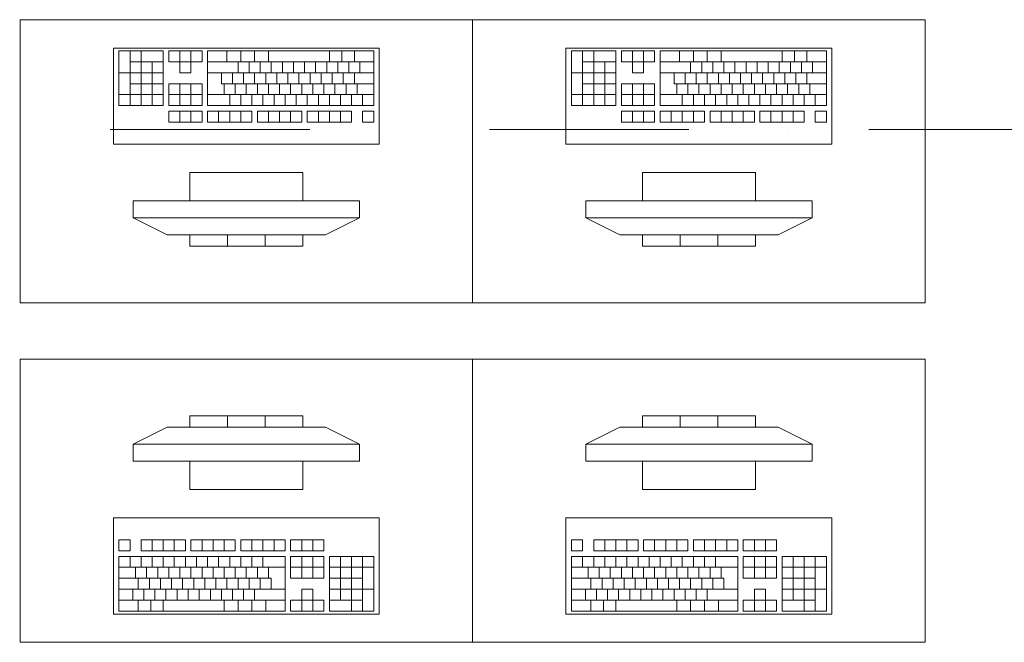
# Model space of a CAD drawing. Header units: millimetres. Extents: x -34676 to 172266, y 39940 to 476087.
# Tile 100 of 256: x 25321 to 27061, y 285856 to 286956. Entities that reach past the tile are written whole.
import ezdxf

# ---------------------------------------------------------------- set-up
doc = ezdxf.new("R2010")
doc.units = ezdxf.units.MM
doc.header["$MEASUREMENT"] = 0
doc.linetypes.add('Kropki i Kreski', pattern=[6.702778, 3.527778, -1.763889, 0, -1.411111])
for name, color, linetype in [('#podkład', 252, 'Continuous'), ('2D - Ogólne', 7, 'Continuous'), ('Wnętrze - Umeblowanie', 7, 'Continuous')]:
    doc.layers.add(name, color=color, linetype=linetype)

# ---------------------------------------------------------------- blocks, each defined once
blk = doc.blocks.new('UHYGFFFF')
at = {"layer": '2D - Ogólne', "color": 252, "linetype": 'Kropki i Kreski', "lineweight": 15, "ltscale": 100}
blk.add_line((23078.7, 392901.8), (27860.2, 392901.8), dxfattribs=at)
at = {"layer": 'Wnętrze - Umeblowanie', "color": 252, "linetype": 'Continuous', "lineweight": 13, "ltscale": 100}
for p, q in [((25183.7, 393041), (25105.4, 393041)), ((25105.4, 393041), (25105.4, 392944)), ((25125, 393041), (25125, 392944)), ((25144.6, 393041), (25144.6, 392944)), ((25183.7, 392944), (25183.7, 393041)), ((25252.3, 393041), (25193.5, 393041)), ((25193.5, 393041), (25193.5, 393021.6)), ((25213.1, 393041), (25213.1, 393021.6)), ((25232.7, 393041), (25232.7, 393021.6)), ((25252.3, 393021.6), (25252.3, 393041)), ((25555.8, 393041), (25262.1, 393041)), ((25262.1, 393041), (25262.1, 392944)), ((25296.3, 393041), (25296.3, 393021.6)), ((25320.8, 393041), (25320.8, 393021.6)), ((25345.3, 393041), (25345.3, 393021.6)), ((25369.8, 393041), (25369.8, 393021.6)), ((25477.5, 393041), (25477.5, 393021.6)), ((25499.5, 393041), (25499.5, 393021.6)), ((25521.5, 393041), (25521.5, 393021.6)), ((25555.8, 392944), (25555.8, 393041)), ((25983.7, 393041), (25905.4, 393041)), ((25905.4, 393041), (25905.4, 392944)), ((25925, 393041), (25925, 392944)), ((25944.6, 393041), (25944.6, 392944)), ((25983.7, 392944), (25983.7, 393041)), ((26052.3, 393041), (25993.5, 393041)), ((25993.5, 393041), (25993.5, 393021.6)), ((26013.1, 393041), (26013.1, 393021.6)), ((26032.7, 393041), (26032.7, 393021.6)), ((26052.3, 393021.6), (26052.3, 393041)), ((26355.8, 393041), (26062.1, 393041)), ((26062.1, 393041), (26062.1, 392944)), ((26096.3, 393041), (26096.3, 393021.6)), ((26120.8, 393041), (26120.8, 393021.6)), ((26145.3, 393041), (26145.3, 393021.6)), ((26169.8, 393041), (26169.8, 393021.6)), ((26277.5, 393041), (26277.5, 393021.6)), ((26299.5, 393041), (26299.5, 393021.6)), ((26321.5, 393041), (26321.5, 393021.6)), ((26355.8, 392944), (26355.8, 393041)), ((25183.7, 393021.6), (25125, 393021.6)), ((25164.1, 393021.6), (25164.1, 392944)), ((25193.5, 393021.6), (25213.1, 393021.6)), ((25213.1, 393021.6), (25213.1, 393002.2)), ((25232.7, 393021.6), (25213.1, 393021.6)), ((25232.7, 393002.2), (25232.7, 393021.6)), ((25232.7, 393021.6), (25252.3, 393021.6)), ((25555.8, 393021.6), (25262.1, 393021.6)), ((25315.9, 393021.6), (25315.9, 393002.2)), ((25335.5, 393021.6), (25335.5, 393002.2)), ((25355.1, 393021.6), (25355.1, 393002.2)), ((25374.7, 393021.6), (25374.7, 393002.2)), ((25394.3, 393021.6), (25394.3, 393002.2)), ((25413.8, 393021.6), (25413.8, 393002.2)), ((25433.4, 393021.6), (25433.4, 393002.2)), ((25453, 393021.6), (25453, 393002.2)), ((25472.6, 393021.6), (25472.6, 393002.2)), ((25492.2, 393021.6), (25492.2, 393002.2)), ((25511.8, 393021.6), (25511.8, 393002.2)), ((25531.3, 393021.6), (25531.3, 393002.2)), ((25983.7, 393021.6), (25925, 393021.6)), ((25964.1, 393021.6), (25964.1, 392944)), ((25993.5, 393021.6), (26013.1, 393021.6)), ((26013.1, 393021.6), (26013.1, 393002.2)), ((26032.7, 393021.6), (26013.1, 393021.6)), ((26032.7, 393002.2), (26032.7, 393021.6)), ((26032.7, 393021.6), (26052.3, 393021.6)), ((26355.8, 393021.6), (26062.1, 393021.6)), ((26115.9, 393021.6), (26115.9, 393002.2)), ((26135.5, 393021.6), (26135.5, 393002.2)), ((26155.1, 393021.6), (26155.1, 393002.2)), ((26174.7, 393021.6), (26174.7, 393002.2)), ((26194.3, 393021.6), (26194.3, 393002.2)), ((26213.8, 393021.6), (26213.8, 393002.2)), ((26233.4, 393021.6), (26233.4, 393002.2)), ((26253, 393021.6), (26253, 393002.2)), ((26272.6, 393021.6), (26272.6, 393002.2)), ((26292.2, 393021.6), (26292.2, 393002.2)), ((26311.8, 393021.6), (26311.8, 393002.2)), ((26331.3, 393021.6), (26331.3, 393002.2)), ((25183.7, 393002.2), (25105.4, 393002.2)), ((25213.1, 393002.2), (25232.7, 393002.2)), ((25555.8, 393002.2), (25262.1, 393002.2)), ((25286.5, 393002.2), (25286.5, 392982.8)), ((25306.1, 393002.2), (25306.1, 392982.8)), ((25325.7, 393002.2), (25325.7, 392982.8)), ((25345.3, 393002.2), (25345.3, 392982.8)), ((25364.9, 393002.2), (25364.9, 392982.8)), ((25384.5, 393002.2), (25384.5, 392982.8)), ((25404, 393002.2), (25404, 392982.8)), ((25423.6, 393002.2), (25423.6, 392982.8)), ((25443.2, 393002.2), (25443.2, 392982.8)), ((25462.8, 393002.2), (25462.8, 392982.8)), ((25482.4, 393002.2), (25482.4, 392982.8)), ((25502, 393002.2), (25502, 392982.8)), ((25521.5, 393002.2), (25521.5, 392982.8)), ((25983.7, 393002.2), (25905.4, 393002.2)), ((26013.1, 393002.2), (26032.7, 393002.2)), ((26355.8, 393002.2), (26062.1, 393002.2)), ((26086.5, 393002.2), (26086.5, 392982.8)), ((26106.1, 393002.2), (26106.1, 392982.8)), ((26125.7, 393002.2), (26125.7, 392982.8)), ((26145.3, 393002.2), (26145.3, 392982.8)), ((26164.9, 393002.2), (26164.9, 392982.8)), ((26184.5, 393002.2), (26184.5, 392982.8)), ((26204, 393002.2), (26204, 392982.8)), ((26223.6, 393002.2), (26223.6, 392982.8)), ((26243.2, 393002.2), (26243.2, 392982.8)), ((26262.8, 393002.2), (26262.8, 392982.8)), ((26282.4, 393002.2), (26282.4, 392982.8)), ((26302, 393002.2), (26302, 392982.8)), ((26321.5, 393002.2), (26321.5, 392982.8)), ((25183.7, 392982.8), (25125, 392982.8)), ((25252.3, 392982.8), (25193.5, 392982.8)), ((25193.5, 392982.8), (25193.5, 392944)), ((25213.1, 392982.8), (25213.1, 392944)), ((25232.7, 392982.8), (25232.7, 392944)), ((25252.3, 392944), (25252.3, 392982.8)), ((25555.8, 392982.8), (25286.5, 392982.8)), ((25291.4, 392982.8), (25291.4, 392963.4)), ((25311, 392982.8), (25311, 392963.4)), ((25330.6, 392982.8), (25330.6, 392963.4)), ((25350.2, 392982.8), (25350.2, 392963.4)), ((25369.8, 392982.8), (25369.8, 392963.4)), ((25389.4, 392982.8), (25389.4, 392963.4)), ((25408.9, 392982.8), (25408.9, 392963.4)), ((25428.5, 392982.8), (25428.5, 392963.4)), ((25448.1, 392982.8), (25448.1, 392963.4)), ((25467.7, 392982.8), (25467.7, 392963.4)), ((25487.3, 392982.8), (25487.3, 392963.4)), ((25506.9, 392982.8), (25506.9, 392963.4)), ((25526.4, 392982.8), (25526.4, 392963.4)), ((25983.7, 392982.8), (25925, 392982.8)), ((26052.3, 392982.8), (25993.5, 392982.8)), ((25993.5, 392982.8), (25993.5, 392944)), ((26013.1, 392982.8), (26013.1, 392944)), ((26032.7, 392982.8), (26032.7, 392944)), ((26052.3, 392944), (26052.3, 392982.8)), ((26355.8, 392982.8), (26086.5, 392982.8)), ((26091.4, 392982.8), (26091.4, 392963.4)), ((26111, 392982.8), (26111, 392963.4)), ((26130.6, 392982.8), (26130.6, 392963.4)), ((26150.2, 392982.8), (26150.2, 392963.4)), ((26169.8, 392982.8), (26169.8, 392963.4)), ((26189.4, 392982.8), (26189.4, 392963.4)), ((26208.9, 392982.8), (26208.9, 392963.4)), ((26228.5, 392982.8), (26228.5, 392963.4)), ((26248.1, 392982.8), (26248.1, 392963.4)), ((26267.7, 392982.8), (26267.7, 392963.4)), ((26287.3, 392982.8), (26287.3, 392963.4)), ((26306.9, 392982.8), (26306.9, 392963.4)), ((26326.4, 392982.8), (26326.4, 392963.4)), ((25183.7, 392963.4), (25105.4, 392963.4)), ((25252.3, 392963.4), (25193.5, 392963.4)), ((25555.8, 392963.4), (25262.1, 392963.4)), ((25301.2, 392963.4), (25301.2, 392944)), ((25320.8, 392963.4), (25320.8, 392944)), ((25340.4, 392963.4), (25340.4, 392944)), ((25360, 392963.4), (25360, 392944)), ((25379.6, 392963.4), (25379.6, 392944)), ((25399.1, 392963.4), (25399.1, 392944)), ((25418.7, 392963.4), (25418.7, 392944)), ((25438.3, 392963.4), (25438.3, 392944)), ((25457.9, 392963.4), (25457.9, 392944)), ((25477.5, 392963.4), (25477.5, 392944)), ((25497.1, 392963.4), (25497.1, 392944)), ((25516.6, 392963.4), (25516.6, 392944)), ((25536.2, 392963.4), (25536.2, 392944)), ((25983.7, 392963.4), (25905.4, 392963.4)), ((26052.3, 392963.4), (25993.5, 392963.4)), ((26355.8, 392963.4), (26062.1, 392963.4)), ((26101.2, 392963.4), (26101.2, 392944)), ((26120.8, 392963.4), (26120.8, 392944)), ((26140.4, 392963.4), (26140.4, 392944)), ((26160, 392963.4), (26160, 392944)), ((26179.6, 392963.4), (26179.6, 392944)), ((26199.1, 392963.4), (26199.1, 392944)), ((26218.7, 392963.4), (26218.7, 392944)), ((26238.3, 392963.4), (26238.3, 392944)), ((26257.9, 392963.4), (26257.9, 392944)), ((26277.5, 392963.4), (26277.5, 392944)), ((26297.1, 392963.4), (26297.1, 392944)), ((26316.6, 392963.4), (26316.6, 392944)), ((26336.2, 392963.4), (26336.2, 392944)), ((25105.4, 392944), (25183.7, 392944)), ((25193.5, 392944), (25252.3, 392944)), ((25262.1, 392944), (25555.8, 392944)), ((25905.4, 392944), (25983.7, 392944)), ((25993.5, 392944), (26052.3, 392944)), ((26062.1, 392944), (26355.8, 392944)), ((25252.3, 392934.3), (25193.5, 392934.3)), ((25193.5, 392934.3), (25193.5, 392914.9)), ((25213.1, 392934.3), (25213.1, 392914.9)), ((25232.7, 392934.3), (25232.7, 392914.9)), ((25252.3, 392914.9), (25252.3, 392934.3)), ((25340.4, 392934.3), (25262.1, 392934.3)), ((25262.1, 392934.3), (25262.1, 392914.9)), ((25281.6, 392934.3), (25281.6, 392914.9)), ((25301.2, 392934.3), (25301.2, 392914.9)), ((25320.8, 392934.3), (25320.8, 392914.9)), ((25340.4, 392914.9), (25340.4, 392934.3)), ((25428.5, 392934.3), (25350.2, 392934.3)), ((25350.2, 392934.3), (25350.2, 392914.9)), ((25369.8, 392934.3), (25369.8, 392914.9)), ((25389.4, 392934.3), (25389.4, 392914.9)), ((25408.9, 392934.3), (25408.9, 392914.9)), ((25428.5, 392914.9), (25428.5, 392934.3)), ((25516.6, 392934.3), (25438.3, 392934.3)), ((25438.3, 392934.3), (25438.3, 392914.9)), ((25457.9, 392934.3), (25457.9, 392914.9)), ((25477.5, 392934.3), (25477.5, 392914.9)), ((25497.1, 392934.3), (25497.1, 392914.9)), ((25516.6, 392914.9), (25516.6, 392934.3)), ((25555.8, 392934.3), (25536.2, 392934.3)), ((25536.2, 392934.3), (25536.2, 392914.9)), ((25555.8, 392914.9), (25555.8, 392934.3)), ((26052.3, 392934.3), (25993.5, 392934.3)), ((25993.5, 392934.3), (25993.5, 392914.9)), ((26013.1, 392934.3), (26013.1, 392914.9)), ((26032.7, 392934.3), (26032.7, 392914.9)), ((26052.3, 392914.9), (26052.3, 392934.3)), ((26140.4, 392934.3), (26062.1, 392934.3)), ((26062.1, 392934.3), (26062.1, 392914.9)), ((26081.6, 392934.3), (26081.6, 392914.9)), ((26101.2, 392934.3), (26101.2, 392914.9)), ((26120.8, 392934.3), (26120.8, 392914.9)), ((26140.4, 392914.9), (26140.4, 392934.3)), ((26228.5, 392934.3), (26150.2, 392934.3)), ((26150.2, 392934.3), (26150.2, 392914.9)), ((26169.8, 392934.3), (26169.8, 392914.9)), ((26189.4, 392934.3), (26189.4, 392914.9)), ((26208.9, 392934.3), (26208.9, 392914.9)), ((26228.5, 392914.9), (26228.5, 392934.3)), ((26316.6, 392934.3), (26238.3, 392934.3)), ((26238.3, 392934.3), (26238.3, 392914.9)), ((26257.9, 392934.3), (26257.9, 392914.9)), ((26277.5, 392934.3), (26277.5, 392914.9)), ((26297.1, 392934.3), (26297.1, 392914.9)), ((26316.6, 392914.9), (26316.6, 392934.3)), ((26355.8, 392934.3), (26336.2, 392934.3)), ((26336.2, 392934.3), (26336.2, 392914.9)), ((26355.8, 392914.9), (26355.8, 392934.3)), ((25193.5, 392914.9), (25252.3, 392914.9)), ((25262.1, 392914.9), (25340.4, 392914.9)), ((25350.2, 392914.9), (25428.5, 392914.9)), ((25438.3, 392914.9), (25516.6, 392914.9)), ((25536.2, 392914.9), (25555.8, 392914.9)), ((25993.5, 392914.9), (26052.3, 392914.9)), ((26062.1, 392914.9), (26140.4, 392914.9)), ((26150.2, 392914.9), (26228.5, 392914.9)), ((26238.3, 392914.9), (26316.6, 392914.9)), ((26336.2, 392914.9), (26355.8, 392914.9)), ((25430.6, 392825.8), (25230.6, 392825.8)), ((25230.6, 392825.8), (25230.6, 392775.8)), ((25430.6, 392775.8), (25430.6, 392825.8)), ((26230.6, 392825.8), (26030.6, 392825.8)), ((26030.6, 392825.8), (26030.6, 392775.8)), ((26230.6, 392775.8), (26230.6, 392825.8)), ((25530.6, 392775.8), (25130.6, 392775.8)), ((25130.6, 392775.8), (25130.6, 392745.8)), ((25230.6, 392775.8), (25430.6, 392775.8)), ((25530.6, 392745.8), (25530.6, 392775.8)), ((26330.6, 392775.8), (25930.6, 392775.8)), ((25930.6, 392775.8), (25930.6, 392745.8)), ((26030.6, 392775.8), (26230.6, 392775.8)), ((26330.6, 392745.8), (26330.6, 392775.8)), ((25130.6, 392745.8), (25530.6, 392745.8)), ((25130.6, 392745.8), (25190.6, 392715.8)), ((25530.6, 392745.8), (25470.6, 392715.8)), ((25930.6, 392745.8), (26330.6, 392745.8)), ((25930.6, 392745.8), (25990.6, 392715.8)), ((26330.6, 392745.8), (26270.6, 392715.8)), ((25470.6, 392715.8), (25190.6, 392715.8)), ((25430.6, 392715.8), (25230.6, 392715.8)), ((25230.6, 392715.8), (25230.6, 392695.8)), ((25297.3, 392715.8), (25297.3, 392695.8)), ((25363.9, 392715.8), (25363.9, 392695.8)), ((25430.6, 392695.8), (25430.6, 392715.8)), ((26270.6, 392715.8), (25990.6, 392715.8)), ((26230.6, 392715.8), (26030.6, 392715.8)), ((26030.6, 392715.8), (26030.6, 392695.8)), ((26097.3, 392715.8), (26097.3, 392695.8)), ((26163.9, 392715.8), (26163.9, 392695.8)), ((26230.6, 392695.8), (26230.6, 392715.8)), ((25230.6, 392695.8), (25430.6, 392695.8)), ((26030.6, 392695.8), (26230.6, 392695.8)), ((25430.6, 392395.8), (25230.6, 392395.8)), ((25230.6, 392395.8), (25230.6, 392375.8)), ((25297.3, 392375.8), (25297.3, 392395.8)), ((25363.9, 392375.8), (25363.9, 392395.8)), ((25430.6, 392375.8), (25430.6, 392395.8)), ((26230.6, 392395.8), (26030.6, 392395.8)), ((26030.6, 392395.8), (26030.6, 392375.8)), ((26097.3, 392375.8), (26097.3, 392395.8)), ((26163.9, 392375.8), (26163.9, 392395.8)), ((26230.6, 392375.8), (26230.6, 392395.8)), ((25130.6, 392345.8), (25190.6, 392375.8)), ((25190.6, 392375.8), (25470.6, 392375.8)), ((25230.6, 392375.8), (25430.6, 392375.8)), ((25530.6, 392345.8), (25470.6, 392375.8)), ((25930.6, 392345.8), (25990.6, 392375.8)), ((25990.6, 392375.8), (26270.6, 392375.8)), ((26030.6, 392375.8), (26230.6, 392375.8)), ((26330.6, 392345.8), (26270.6, 392375.8)), ((25530.6, 392345.8), (25130.6, 392345.8)), ((25130.6, 392345.8), (25130.6, 392315.8)), ((25530.6, 392315.8), (25530.6, 392345.8)), ((26330.6, 392345.8), (25930.6, 392345.8)), ((25930.6, 392345.8), (25930.6, 392315.8)), ((26330.6, 392315.8), (26330.6, 392345.8)), ((25130.6, 392315.8), (25530.6, 392315.8)), ((25430.6, 392315.8), (25230.6, 392315.8)), ((25230.6, 392315.8), (25230.6, 392265.8)), ((25430.6, 392265.8), (25430.6, 392315.8)), ((25930.6, 392315.8), (26330.6, 392315.8)), ((26230.6, 392315.8), (26030.6, 392315.8)), ((26030.6, 392315.8), (26030.6, 392265.8)), ((26230.6, 392265.8), (26230.6, 392315.8)), ((25230.6, 392265.8), (25430.6, 392265.8)), ((26030.6, 392265.8), (26230.6, 392265.8)), ((25125, 392176.7), (25105.4, 392176.7)), ((25105.4, 392176.7), (25105.4, 392157.3)), ((25125, 392157.3), (25125, 392176.7)), ((25222.9, 392176.7), (25144.6, 392176.7)), ((25144.6, 392176.7), (25144.6, 392157.3)), ((25164.1, 392157.3), (25164.1, 392176.7)), ((25183.7, 392157.3), (25183.7, 392176.7)), ((25203.3, 392157.3), (25203.3, 392176.7)), ((25222.9, 392157.3), (25222.9, 392176.7)), ((25311, 392176.7), (25232.7, 392176.7)), ((25232.7, 392176.7), (25232.7, 392157.3)), ((25252.3, 392157.3), (25252.3, 392176.7)), ((25271.9, 392157.3), (25271.9, 392176.7)), ((25291.4, 392157.3), (25291.4, 392176.7)), ((25311, 392157.3), (25311, 392176.7)), ((25399.1, 392176.7), (25320.8, 392176.7)), ((25320.8, 392176.7), (25320.8, 392157.3)), ((25340.4, 392157.3), (25340.4, 392176.7)), ((25360, 392157.3), (25360, 392176.7)), ((25379.6, 392157.3), (25379.6, 392176.7)), ((25399.1, 392157.3), (25399.1, 392176.7)), ((25467.7, 392176.7), (25408.9, 392176.7)), ((25408.9, 392176.7), (25408.9, 392157.3)), ((25428.5, 392157.3), (25428.5, 392176.7)), ((25448.1, 392157.3), (25448.1, 392176.7)), ((25467.7, 392157.3), (25467.7, 392176.7)), ((25925, 392176.7), (25905.4, 392176.7)), ((25905.4, 392176.7), (25905.4, 392157.3)), ((25925, 392157.3), (25925, 392176.7)), ((26022.9, 392176.7), (25944.6, 392176.7)), ((25944.6, 392176.7), (25944.6, 392157.3)), ((25964.1, 392157.3), (25964.1, 392176.7)), ((25983.7, 392157.3), (25983.7, 392176.7)), ((26003.3, 392157.3), (26003.3, 392176.7)), ((26022.9, 392157.3), (26022.9, 392176.7)), ((26111, 392176.7), (26032.7, 392176.7)), ((26032.7, 392176.7), (26032.7, 392157.3)), ((26052.3, 392157.3), (26052.3, 392176.7)), ((26071.9, 392157.3), (26071.9, 392176.7)), ((26091.4, 392157.3), (26091.4, 392176.7)), ((26111, 392157.3), (26111, 392176.7)), ((26199.1, 392176.7), (26120.8, 392176.7)), ((26120.8, 392176.7), (26120.8, 392157.3)), ((26140.4, 392157.3), (26140.4, 392176.7)), ((26160, 392157.3), (26160, 392176.7)), ((26179.6, 392157.3), (26179.6, 392176.7)), ((26199.1, 392157.3), (26199.1, 392176.7)), ((26267.7, 392176.7), (26208.9, 392176.7)), ((26208.9, 392176.7), (26208.9, 392157.3)), ((26228.5, 392157.3), (26228.5, 392176.7)), ((26248.1, 392157.3), (26248.1, 392176.7)), ((26267.7, 392157.3), (26267.7, 392176.7)), ((25105.4, 392157.3), (25125, 392157.3)), ((25144.6, 392157.3), (25222.9, 392157.3)), ((25232.7, 392157.3), (25311, 392157.3)), ((25320.8, 392157.3), (25399.1, 392157.3)), ((25408.9, 392157.3), (25467.7, 392157.3)), ((25905.4, 392157.3), (25925, 392157.3)), ((25944.6, 392157.3), (26022.9, 392157.3)), ((26032.7, 392157.3), (26111, 392157.3)), ((26120.8, 392157.3), (26199.1, 392157.3)), ((26208.9, 392157.3), (26267.7, 392157.3)), ((25399.1, 392147.7), (25105.4, 392147.7)), ((25105.4, 392147.7), (25105.4, 392050.7)), ((25125, 392128.3), (25125, 392147.7)), ((25144.6, 392128.3), (25144.6, 392147.7)), ((25164.1, 392128.3), (25164.1, 392147.7)), ((25183.7, 392128.3), (25183.7, 392147.7)), ((25203.3, 392128.3), (25203.3, 392147.7)), ((25222.9, 392128.3), (25222.9, 392147.7)), ((25242.5, 392128.3), (25242.5, 392147.7)), ((25262.1, 392128.3), (25262.1, 392147.7)), ((25281.6, 392128.3), (25281.6, 392147.7)), ((25301.2, 392128.3), (25301.2, 392147.7)), ((25320.8, 392128.3), (25320.8, 392147.7)), ((25340.4, 392128.3), (25340.4, 392147.7)), ((25360, 392128.3), (25360, 392147.7)), ((25399.1, 392050.7), (25399.1, 392147.7)), ((25467.7, 392147.7), (25408.9, 392147.7)), ((25408.9, 392147.7), (25408.9, 392108.9)), ((25428.5, 392108.9), (25428.5, 392147.7)), ((25448.1, 392108.9), (25448.1, 392147.7)), ((25467.7, 392108.9), (25467.7, 392147.7)), ((25555.8, 392147.7), (25477.5, 392147.7)), ((25477.5, 392147.7), (25477.5, 392050.7)), ((25497.1, 392070.1), (25497.1, 392147.7)), ((25516.6, 392050.7), (25516.6, 392147.7)), ((25536.2, 392050.7), (25536.2, 392147.7)), ((25555.8, 392050.7), (25555.8, 392147.7)), ((26199.1, 392147.7), (25905.4, 392147.7)), ((25905.4, 392147.7), (25905.4, 392050.7)), ((25925, 392128.3), (25925, 392147.7)), ((25944.6, 392128.3), (25944.6, 392147.7)), ((25964.1, 392128.3), (25964.1, 392147.7)), ((25983.7, 392128.3), (25983.7, 392147.7)), ((26003.3, 392128.3), (26003.3, 392147.7)), ((26022.9, 392128.3), (26022.9, 392147.7)), ((26042.5, 392128.3), (26042.5, 392147.7)), ((26062.1, 392128.3), (26062.1, 392147.7)), ((26081.6, 392128.3), (26081.6, 392147.7)), ((26101.2, 392128.3), (26101.2, 392147.7)), ((26120.8, 392128.3), (26120.8, 392147.7)), ((26140.4, 392128.3), (26140.4, 392147.7)), ((26160, 392128.3), (26160, 392147.7)), ((26199.1, 392050.7), (26199.1, 392147.7)), ((26267.7, 392147.7), (26208.9, 392147.7)), ((26208.9, 392147.7), (26208.9, 392108.9)), ((26228.5, 392108.9), (26228.5, 392147.7)), ((26248.1, 392108.9), (26248.1, 392147.7)), ((26267.7, 392108.9), (26267.7, 392147.7)), ((26355.8, 392147.7), (26277.5, 392147.7)), ((26277.5, 392147.7), (26277.5, 392050.7)), ((26297.1, 392070.1), (26297.1, 392147.7)), ((26316.6, 392050.7), (26316.6, 392147.7)), ((26336.2, 392050.7), (26336.2, 392147.7)), ((26355.8, 392050.7), (26355.8, 392147.7)), ((25105.4, 392128.3), (25399.1, 392128.3)), ((25134.8, 392108.9), (25134.8, 392128.3)), ((25154.4, 392108.9), (25154.4, 392128.3)), ((25173.9, 392108.9), (25173.9, 392128.3)), ((25193.5, 392108.9), (25193.5, 392128.3)), ((25213.1, 392108.9), (25213.1, 392128.3)), ((25232.7, 392108.9), (25232.7, 392128.3)), ((25252.3, 392108.9), (25252.3, 392128.3)), ((25271.9, 392108.9), (25271.9, 392128.3)), ((25291.4, 392108.9), (25291.4, 392128.3)), ((25311, 392108.9), (25311, 392128.3)), ((25330.6, 392108.9), (25330.6, 392128.3)), ((25350.2, 392108.9), (25350.2, 392128.3)), ((25369.8, 392108.9), (25369.8, 392128.3)), ((25408.9, 392128.3), (25467.7, 392128.3)), ((25477.5, 392128.3), (25555.8, 392128.3)), ((25905.4, 392128.3), (26199.1, 392128.3)), ((25934.8, 392108.9), (25934.8, 392128.3)), ((25954.4, 392108.9), (25954.4, 392128.3)), ((25973.9, 392108.9), (25973.9, 392128.3)), ((25993.5, 392108.9), (25993.5, 392128.3)), ((26013.1, 392108.9), (26013.1, 392128.3)), ((26032.7, 392108.9), (26032.7, 392128.3)), ((26052.3, 392108.9), (26052.3, 392128.3)), ((26071.9, 392108.9), (26071.9, 392128.3)), ((26091.4, 392108.9), (26091.4, 392128.3)), ((26111, 392108.9), (26111, 392128.3)), ((26130.6, 392108.9), (26130.6, 392128.3)), ((26150.2, 392108.9), (26150.2, 392128.3)), ((26169.8, 392108.9), (26169.8, 392128.3)), ((26208.9, 392128.3), (26267.7, 392128.3)), ((26277.5, 392128.3), (26355.8, 392128.3)), ((25105.4, 392108.9), (25374.7, 392108.9)), ((25139.7, 392089.5), (25139.7, 392108.9)), ((25159.3, 392089.5), (25159.3, 392108.9)), ((25178.8, 392089.5), (25178.8, 392108.9)), ((25198.4, 392089.5), (25198.4, 392108.9)), ((25218, 392089.5), (25218, 392108.9)), ((25237.6, 392089.5), (25237.6, 392108.9)), ((25257.2, 392089.5), (25257.2, 392108.9)), ((25276.8, 392089.5), (25276.8, 392108.9)), ((25296.3, 392089.5), (25296.3, 392108.9)), ((25315.9, 392089.5), (25315.9, 392108.9)), ((25335.5, 392089.5), (25335.5, 392108.9)), ((25355.1, 392089.5), (25355.1, 392108.9)), ((25374.7, 392089.5), (25374.7, 392108.9)), ((25408.9, 392108.9), (25467.7, 392108.9)), ((25477.5, 392108.9), (25536.2, 392108.9)), ((25905.4, 392108.9), (26174.7, 392108.9)), ((25939.7, 392089.5), (25939.7, 392108.9)), ((25959.3, 392089.5), (25959.3, 392108.9)), ((25978.8, 392089.5), (25978.8, 392108.9)), ((25998.4, 392089.5), (25998.4, 392108.9)), ((26018, 392089.5), (26018, 392108.9)), ((26037.6, 392089.5), (26037.6, 392108.9)), ((26057.2, 392089.5), (26057.2, 392108.9)), ((26076.8, 392089.5), (26076.8, 392108.9)), ((26096.3, 392089.5), (26096.3, 392108.9)), ((26115.9, 392089.5), (26115.9, 392108.9)), ((26135.5, 392089.5), (26135.5, 392108.9)), ((26155.1, 392089.5), (26155.1, 392108.9)), ((26174.7, 392089.5), (26174.7, 392108.9)), ((26208.9, 392108.9), (26267.7, 392108.9)), ((26277.5, 392108.9), (26336.2, 392108.9)), ((25105.4, 392089.5), (25399.1, 392089.5)), ((25129.9, 392070.1), (25129.9, 392089.5)), ((25149.5, 392070.1), (25149.5, 392089.5)), ((25169, 392070.1), (25169, 392089.5)), ((25188.6, 392070.1), (25188.6, 392089.5)), ((25208.2, 392070.1), (25208.2, 392089.5)), ((25227.8, 392070.1), (25227.8, 392089.5)), ((25247.4, 392070.1), (25247.4, 392089.5)), ((25267, 392070.1), (25267, 392089.5)), ((25286.5, 392070.1), (25286.5, 392089.5)), ((25306.1, 392070.1), (25306.1, 392089.5)), ((25325.7, 392070.1), (25325.7, 392089.5)), ((25345.3, 392070.1), (25345.3, 392089.5)), ((25448.1, 392089.5), (25428.5, 392089.5)), ((25428.5, 392089.5), (25428.5, 392070.1)), ((25448.1, 392070.1), (25448.1, 392089.5)), ((25477.5, 392089.5), (25555.8, 392089.5)), ((25905.4, 392089.5), (26199.1, 392089.5)), ((25929.9, 392070.1), (25929.9, 392089.5)), ((25949.5, 392070.1), (25949.5, 392089.5)), ((25969, 392070.1), (25969, 392089.5)), ((25988.6, 392070.1), (25988.6, 392089.5)), ((26008.2, 392070.1), (26008.2, 392089.5)), ((26027.8, 392070.1), (26027.8, 392089.5)), ((26047.4, 392070.1), (26047.4, 392089.5)), ((26067, 392070.1), (26067, 392089.5)), ((26086.5, 392070.1), (26086.5, 392089.5)), ((26106.1, 392070.1), (26106.1, 392089.5)), ((26125.7, 392070.1), (26125.7, 392089.5)), ((26145.3, 392070.1), (26145.3, 392089.5)), ((26248.1, 392089.5), (26228.5, 392089.5)), ((26228.5, 392089.5), (26228.5, 392070.1)), ((26248.1, 392070.1), (26248.1, 392089.5)), ((26277.5, 392089.5), (26355.8, 392089.5)), ((25105.4, 392070.1), (25399.1, 392070.1)), ((25139.7, 392050.7), (25139.7, 392070.1)), ((25161.7, 392050.7), (25161.7, 392070.1)), ((25183.7, 392050.7), (25183.7, 392070.1)), ((25291.4, 392050.7), (25291.4, 392070.1)), ((25315.9, 392050.7), (25315.9, 392070.1)), ((25340.4, 392050.7), (25340.4, 392070.1)), ((25364.9, 392050.7), (25364.9, 392070.1)), ((25428.5, 392070.1), (25408.9, 392070.1)), ((25408.9, 392070.1), (25408.9, 392050.7)), ((25428.5, 392050.7), (25428.5, 392070.1)), ((25428.5, 392070.1), (25448.1, 392070.1)), ((25467.7, 392070.1), (25448.1, 392070.1)), ((25448.1, 392050.7), (25448.1, 392070.1)), ((25467.7, 392050.7), (25467.7, 392070.1)), ((25477.5, 392070.1), (25536.2, 392070.1)), ((25905.4, 392070.1), (26199.1, 392070.1)), ((25939.7, 392050.7), (25939.7, 392070.1)), ((25961.7, 392050.7), (25961.7, 392070.1)), ((25983.7, 392050.7), (25983.7, 392070.1)), ((26091.4, 392050.7), (26091.4, 392070.1)), ((26115.9, 392050.7), (26115.9, 392070.1)), ((26140.4, 392050.7), (26140.4, 392070.1)), ((26164.9, 392050.7), (26164.9, 392070.1)), ((26228.5, 392070.1), (26208.9, 392070.1)), ((26208.9, 392070.1), (26208.9, 392050.7)), ((26228.5, 392050.7), (26228.5, 392070.1)), ((26228.5, 392070.1), (26248.1, 392070.1)), ((26267.7, 392070.1), (26248.1, 392070.1)), ((26248.1, 392050.7), (26248.1, 392070.1)), ((26267.7, 392050.7), (26267.7, 392070.1)), ((26277.5, 392070.1), (26336.2, 392070.1)), ((25105.4, 392050.7), (25399.1, 392050.7)), ((25408.9, 392050.7), (25467.7, 392050.7)), ((25477.5, 392050.7), (25555.8, 392050.7)), ((25905.4, 392050.7), (26199.1, 392050.7)), ((26208.9, 392050.7), (26267.7, 392050.7)), ((26277.5, 392050.7), (26355.8, 392050.7))]:
    blk.add_line(p, q, dxfattribs=at)
at = {"layer": 'Wnętrze - Umeblowanie', "color": 252, "linetype": 'Continuous', "lineweight": 13, "ltscale": 100, "flags": 128}
for points in [[(24930.6, 392595.8), (25730.6, 392595.8), (25730.6, 393095.8), (24930.6, 393095.8)], [(25730.6, 392595.8), (26530.6, 392595.8), (26530.6, 393095.8), (25730.6, 393095.8)], [(25565.6, 392875.8), (25565.6, 393045.8), (25095.6, 393045.8), (25095.6, 392875.8)], [(26365.6, 392875.8), (26365.6, 393045.8), (25895.6, 393045.8), (25895.6, 392875.8)], [(24930.6, 392495.8), (25730.6, 392495.8), (25730.6, 391995.8), (24930.6, 391995.8)], [(25730.6, 392495.8), (26530.6, 392495.8), (26530.6, 391995.8), (25730.6, 391995.8)], [(25095.6, 392215.8), (25095.6, 392045.8), (25565.6, 392045.8), (25565.6, 392215.8)], [(25895.6, 392215.8), (25895.6, 392045.8), (26365.6, 392045.8), (26365.6, 392215.8)]]:
    blk.add_lwpolyline(points, close=True, dxfattribs=at)

msp = doc.modelspace()

# ---------------------------------------------------------------- block references
at = {"layer": '#podkład'}
msp.add_blockref('UHYGFFFF', (390.9, -106139.9), dxfattribs=at)

doc.saveas('drawing.dxf')
